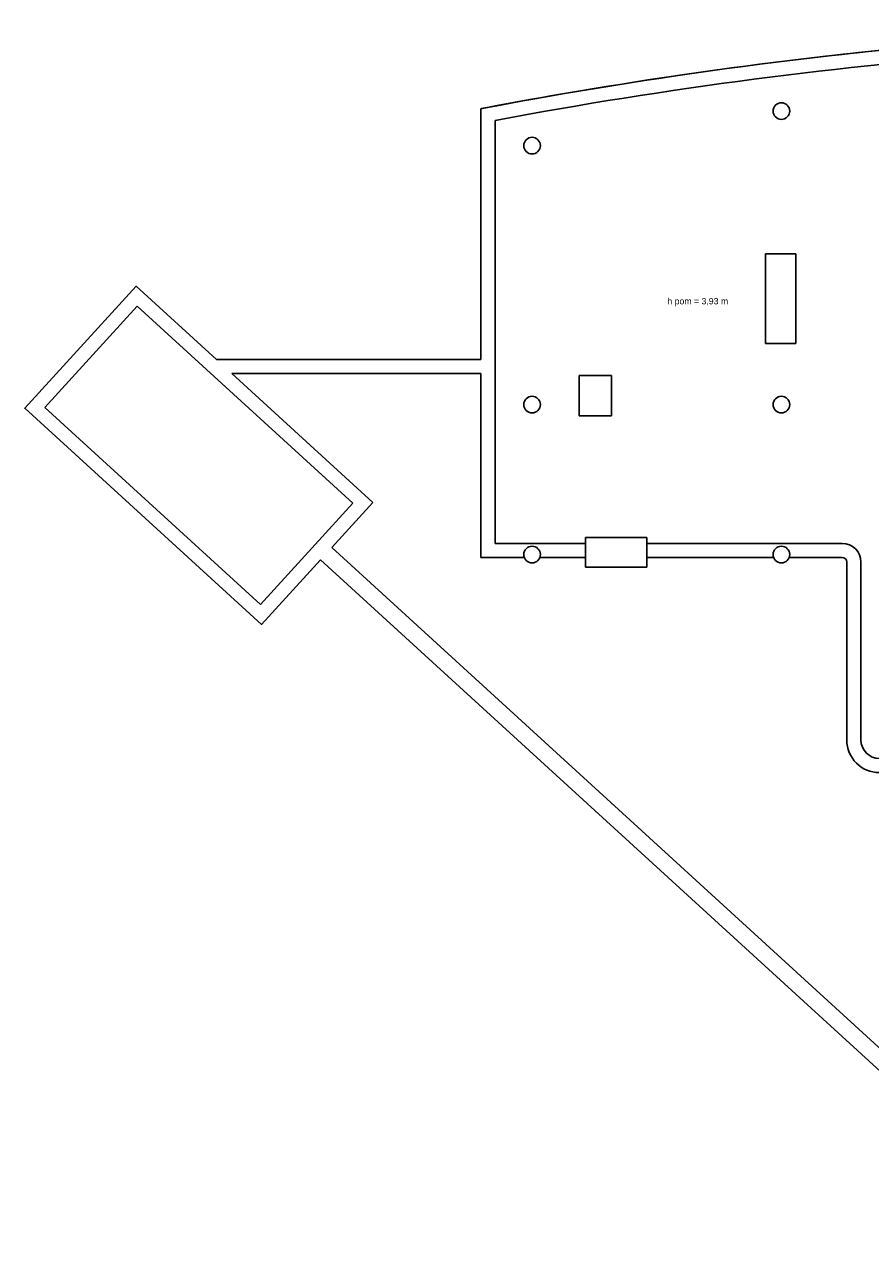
# Model space of a CAD drawing. Header units: millimetres. Extents: x -165365 to -33565, y 7406 to 103342.
# Tile 60 of 256: x -165365 to -145052, y 67834 to 97573. Entities that reach past the tile are written whole.
import ezdxf

# ---------------------------------------------------------------- set-up
doc = ezdxf.new("R2010")
doc.units = ezdxf.units.MM
doc.header["$MEASUREMENT"] = 0
doc.linetypes.add('Wipeout_Contour', pattern=[1000, 0, -1000])
for name, color, linetype in [('Strop', 252, 'Continuous'), ('Słup', 252, 'Continuous'), ('Tekst', 252, 'Continuous'), ('Ściana', 252, 'Continuous')]:
    doc.layers.add(name, color=color, linetype=linetype)
doc.styles.add('Times new roman', font='arial.ttf')

# ---------------------------------------------------------------- blocks, each defined once
blk = doc.blocks.new('A$C67C5DD2D')
at = {"layer": 'Strop', "flags": 128}
blk.add_lwpolyline([(68928, 0), (25198, 0), (23908, 0), (23908, 1566), (7110, 16898), (5687, 15339), (0, 20530), (2676, 23462), (4605, 21701), (10958, 21701), (10958, 27723, -0.000026), (10969, 27725, -0.048415), (32490, 29704, -0.006019), (35182, 29658), (39456, 29456, -0.000457), (39649, 29445, -0.017918), (47227, 28726, -0.007769)], format="xyb", dxfattribs=at)
at = {"layer": 'Słup', "color": 252}
for p, q in [((18528, 24237), (17798, 24237)), ((17798, 24237), (17798, 22087)), ((18528, 22087), (18528, 24237)), ((17798, 22087), (18528, 22087)), ((14098, 21316), (13318, 21316)), ((13318, 21316), (13318, 20346)), ((14098, 20346), (14098, 21316)), ((13318, 20346), (14098, 20346))]:
    blk.add_line(p, q, dxfattribs=at)
for centre, start, end in [((18178, 27667), 0, 180), ((18178, 27667), 180, 0), ((12188, 26836), 0, 180), ((12188, 26836), 180, 0), ((12188, 20617), 0, 180), ((12188, 20617), 180, 0), ((18178, 20617), 0, 180), ((18178, 20617), 180, 0)]:
    blk.add_arc(centre, 200, start, end, dxfattribs=at)
at = {"layer": 'Tekst', "color": 252, "insert": (16169, 23177), "char_height": 150, "attachment_point": 2, "style": 'Times new roman'}
blk.add_mtext('\\A1;{\\fArial|b0|i0|c0|p38;h pom = 3,93 m}', dxfattribs=at)
at = {"color": 252, "linetype": 'Wipeout_Contour', "lineweight": 0, "ltscale": 635052.578524}
blk.add_wipeout([(11298, 16946), (11298, 27441), (10958, 27723), (10958, 16946)], dxfattribs=at).dxf.layer = 'Ściana'
at = {"linetype": 'Wipeout_Contour', "lineweight": 0, "ltscale": 655700.645868}
blk.add_wipeout([(2698, 22982), (7883, 18250), (8363, 18271), (2676, 23462)], dxfattribs=at).dxf.layer = 'Ściana'
at = {"color": 252, "linetype": 'Wipeout_Contour', "lineweight": 0, "ltscale": 593924.596959}
blk.add_wipeout([(20088, 12570), (20088, 16836), (19748, 16836), (19748, 12570)], dxfattribs=at).dxf.layer = 'Ściana'
at = {"layer": 'Ściana', "color": 252, "flags": 128}
for points in [[(10958, 27723), (10958, 21701)], [(11298, 17286), (11298, 27441)], [(10958, 21361), (10958, 16946)], [(10958, 16946), (11298, 16946)], [(19748, 16836), (19748, 12570)], [(20088, 12570), (20088, 16836)]]:
    blk.add_lwpolyline(points, dxfattribs=at)
at = {"layer": 'Ściana', "flags": 128}
for points in [[(4605, 21701), (2676, 23462)], [(2698, 22982), (7883, 18250)], [(8363, 18271), (4978, 21361)]]:
    blk.add_lwpolyline(points, dxfattribs=at)
at = {"layer": 'Ściana', "color": 252}
for centre, radius, start, end in [((31925, -82147), 111852, 87.72544, 100.80416), ((31925, -82147), 111512, 87.7265, 100.65968), ((20538, 12570), 790, 180, 270), ((20538, 12570), 450, 180, 270)]:
    blk.add_arc(centre, radius, start, end, dxfattribs=at)
at = {"linetype": 'Wipeout_Contour', "lineweight": 0, "ltscale": 672069.052784}
blk.add_wipeout([(2676, 23462), (0, 20530), (480, 20552), (2698, 22982)], dxfattribs=at).dxf.layer = 'Ściana'
at = {"linetype": 'Wipeout_Contour', "lineweight": 0, "ltscale": 646722.703777}
blk.add_wipeout([(10958, 21701), (4605, 21701), (4978, 21361), (10958, 21361)], dxfattribs=at).dxf.layer = 'Ściana'
at = {"color": 252, "linetype": 'Wipeout_Contour', "lineweight": 0, "ltscale": 2347036.304907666}
blk.add_wipeout([(13468, 17286), (11298, 17286), (11298, 16946), (12002, 16946), (11988, 17017), (12003, 17093), (12047, 17158), (12111, 17201), (12188, 17217), (12265, 17201), (12329, 17158), (12373, 17093), (12388, 17017), (12374, 16946), (13468, 16946)], dxfattribs=at).dxf.layer = 'Ściana'
at = {"color": 252, "linetype": 'Wipeout_Contour', "lineweight": 0, "ltscale": 2263356.826377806}
blk.add_wipeout([(19638, 17286), (14948, 17286), (14948, 16946), (17992, 16946), (17978, 17017), (17993, 17093), (18037, 17158), (18101, 17201), (18178, 17217), (18255, 17201), (18319, 17158), (18363, 17093), (18378, 17017), (18364, 16946), (19638, 16946)], dxfattribs=at).dxf.layer = 'Ściana'
at = {"layer": 'Słup', "color": 252}
blk.add_line((14948, 17426), (13468, 17426), dxfattribs=at)
at = {"layer": 'Ściana', "flags": 128}
for points in [[(2676, 23462), (0, 20530)], [(480, 20552), (2698, 22982)], [(10958, 21701), (4605, 21701)], [(4978, 21361), (10958, 21361)]]:
    blk.add_lwpolyline(points, dxfattribs=at)
at = {"layer": 'Ściana', "color": 252, "flags": 128}
for points in [[(13468, 17286), (11298, 17286)], [(19638, 17286), (14948, 17286)], [(11298, 16946), (12002, 16946)], [(12374, 16946), (13468, 16946)], [(14948, 16946), (17992, 16946)], [(18364, 16946), (19638, 16946)]]:
    blk.add_lwpolyline(points, dxfattribs=at)
at = {"layer": 'Ściana', "color": 252}
for radius in [450, 110]:
    blk.add_arc((19638, 16836), radius, 0, 90, dxfattribs=at)
at = {"linetype": 'Wipeout_Contour', "lineweight": 0, "ltscale": 607166.035842}
blk.add_wipeout([(7105, 16893), (23908, 1544), (24408, 1629), (7375, 17189)], dxfattribs=at).dxf.layer = 'Ściana'
at = {"layer": 'Słup', "color": 252}
for p, q in [((13468, 17426), (13468, 16716)), ((14948, 16716), (14948, 17426)), ((13468, 16716), (14948, 16716))]:
    blk.add_line(p, q, dxfattribs=at)
for centre, start, end in [((12188, 17017), 0, 180), ((12188, 17017), 180, 0), ((18178, 17017), 0, 180), ((18178, 17017), 180, 0)]:
    blk.add_arc(centre, 200, start, end, dxfattribs=at)
at = {"layer": 'Ściana', "flags": 128}
for points in [[(24408, 1629), (7375, 17189)], [(7105, 16893), (23908, 1544)]]:
    blk.add_lwpolyline(points, dxfattribs=at)
at = {"linetype": 'Wipeout_Contour', "lineweight": 0, "ltscale": 646696.455623}
blk.add_wipeout([(7883, 18250), (5665, 15820), (5687, 15339), (8363, 18271)], dxfattribs=at).dxf.layer = 'Ściana'
at = {"layer": 'Ściana', "flags": 128}
for points in [[(7883, 18250), (5665, 15820)], [(7375, 17189), (8363, 18271)], [(5687, 15339), (7105, 16893)]]:
    blk.add_lwpolyline(points, dxfattribs=at)
at = {"linetype": 'Wipeout_Contour', "lineweight": 0, "ltscale": 663064.865712}
blk.add_wipeout([(0, 20530), (5687, 15339), (5665, 15820), (480, 20552)], dxfattribs=at).dxf.layer = 'Ściana'
at = {"layer": 'Ściana', "flags": 128}
for points in [[(0, 20530), (5687, 15339)], [(5665, 15820), (480, 20552)]]:
    blk.add_lwpolyline(points, dxfattribs=at)

msp = doc.modelspace()

# ---------------------------------------------------------------- block references
msp.add_blockref('A$C67C5DD2D', (-165365.15013, 67834.47819))

doc.saveas('drawing.dxf')
